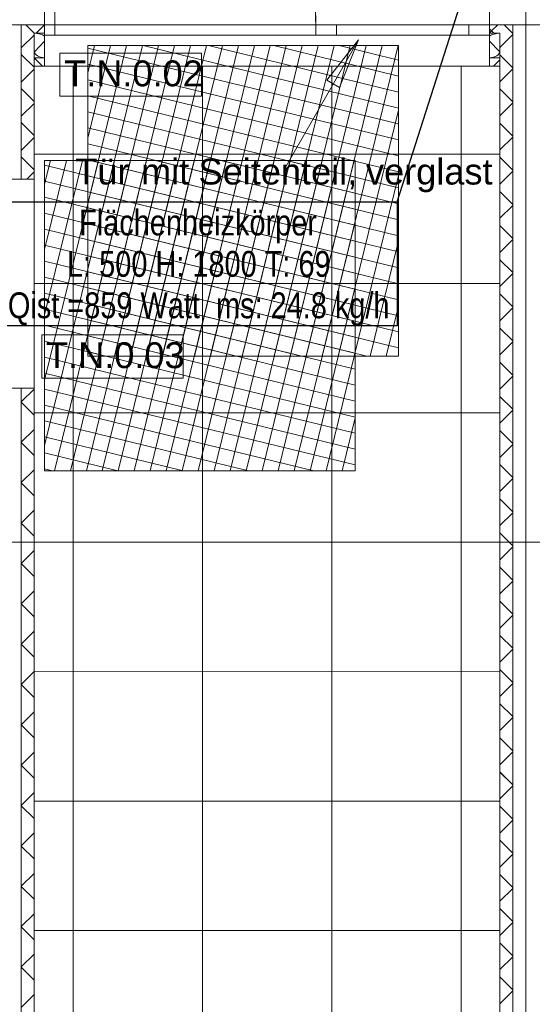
# Model space of a CAD drawing. Extents: x 229 to 926, y 37 to 878.
# Tile 178 of 194: x 504 to 553, y 571 to 666. Entities that reach past the tile are written whole.
import ezdxf
from ezdxf.lldxf.tags import DXFTag

# ---------------------------------------------------------------- set-up
doc = ezdxf.new("R2010")
doc.units = 0
doc.layers.get('0').update_dxf_attribs({"lineweight": 13})
doc.layers.add('A_BI_Innenwand', color=7, linetype='Continuous', lineweight=18, true_color=0x80ff80, plot=False)
doc.layers.add('A_BI_Tuer', color=7, linetype='Continuous', lineweight=18, true_color=0xbdbbbb, plot=False)
for name, color, linetype, lineweight in [('Axen', 7, 'Continuous', 25), ('Axen-A03ENJ5PI0', 7, 'Continuous', 25), ('Beschriftung', 7, 'Continuous', 25), ('Beschriftung-A03ENJ5NI0', 7, 'Continuous', 25), ('Bewegungsfläche', 7, 'Continuous', 25), ('Deckenspiegel', 7, 'Continuous', 25), ('Fullfläche', 7, 'Continuous', 25), ('Fullfläche-A03ENJ5QI0', 7, 'Continuous', 25), ('Türen', 7, 'Continuous', 25), ('Türen-A03ENJ5UI0', 7, 'Continuous', 25), ('Wände', 7, 'Continuous', 25), ('Wände-A03ENJ5VI0', 7, 'Continuous', 25), ('X_BI_Text', 7, 'Continuous', 25)]:
    doc.layers.add(name, color=color, linetype=linetype, lineweight=lineweight)
doc.styles.get("Standard").update_dxf_attribs({"font": 'arial.ttf'})
tags = doc.linetypes.add('ALL_S25', pattern=[0.001, 0, -0.001]).pattern_tags.tags
tags[6:7] = [DXFTag(74, 4), DXFTag(75, 0), DXFTag(340, '0'), DXFTag(46, 1.0), DXFTag(50, 0.0), DXFTag(44, 0.0), DXFTag(45, 0.0)]
tags[4:5] = [DXFTag(74, 4), DXFTag(75, 0), DXFTag(340, '0'), DXFTag(46, 1.0), DXFTag(50, 0.0), DXFTag(44, 0.0), DXFTag(45, 0.0)]
tags = doc.linetypes.add('ALL_S25-A03ENJ5XI0', pattern=[0.001, 0, -0.001]).pattern_tags.tags
tags[6:7] = [DXFTag(74, 4), DXFTag(75, 0), DXFTag(340, '0'), DXFTag(46, 1.0), DXFTag(50, 0.0), DXFTag(44, 0.0), DXFTag(45, 0.0)]
tags[4:5] = [DXFTag(74, 4), DXFTag(75, 0), DXFTag(340, '0'), DXFTag(46, 1.0), DXFTag(50, 0.0), DXFTag(44, 0.0), DXFTag(45, 0.0)]
tags = doc.linetypes.add('PUNKT2_S9', pattern=[0.001, 0, -0.001]).pattern_tags.tags
tags[6:7] = [DXFTag(74, 4), DXFTag(75, 0), DXFTag(340, '0'), DXFTag(46, 1.0), DXFTag(50, 0.0), DXFTag(44, 0.0), DXFTag(45, 0.0)]
tags[4:5] = [DXFTag(74, 4), DXFTag(75, 0), DXFTag(340, '0'), DXFTag(46, 1.0), DXFTag(50, 0.0), DXFTag(44, 0.0), DXFTag(45, 0.0)]
tags = doc.linetypes.add('PUNKT2_S9-A03ENJ5YI0', pattern=[0.001, 0, -0.001]).pattern_tags.tags
tags[6:7] = [DXFTag(74, 4), DXFTag(75, 0), DXFTag(340, '0'), DXFTag(46, 1.0), DXFTag(50, 0.0), DXFTag(44, 0.0), DXFTag(45, 0.0)]
tags[4:5] = [DXFTag(74, 4), DXFTag(75, 0), DXFTag(340, '0'), DXFTag(46, 1.0), DXFTag(50, 0.0), DXFTag(44, 0.0), DXFTag(45, 0.0)]

# ---------------------------------------------------------------- blocks, each defined once
blk = doc.blocks.new('Referenz-A03ENJ5LI0', base_point=(255.728, 65.704))
at = {"layer": 'Axen', "color": 0, "linetype": 'ALL_S25', "lineweight": -2, "ltscale": 0.13}
for p, q in [((552.834, 66.032), (552.834, 801.546)), ((735.547, 665.346), (301.723, 665.346)), ((735.547, 615.346), (301.713, 615.346)), ((735.547, 615.346), (301.713, 615.346))]:
    blk.add_line(p, q, dxfattribs=at)
at = {"layer": 'Beschriftung', "color": 0, "lineweight": -2}
for p, q in [((536.65, 663.901), (529.669, 651.689)), ((533.61, 659.994), (536.65, 663.901)), ((533.61, 659.994), (536.65, 663.901)), ((536.65, 663.901), (534.826, 659.299)), ((536.65, 663.901), (534.826, 659.299)), ((536.65, 663.901), (536.65, 663.901)), ((536.65, 663.901), (536.65, 663.901)), ((536.65, 663.901), (536.65, 663.901)), ((507.81, 662.618), (507.809, 658.451)), ((521.481, 662.616), (507.81, 662.618)), ((521.481, 658.449), (521.481, 662.616)), ((534.826, 659.299), (533.61, 659.994)), ((534.826, 659.299), (533.61, 659.994)), ((534.218, 659.647), (534.044, 659.343)), ((507.809, 658.451), (521.481, 658.449)), ((519.725, 635.385), (506.053, 635.387)), ((506.053, 635.387), (506.053, 631.22)), ((519.724, 631.219), (519.725, 635.385)), ((506.053, 631.22), (519.724, 631.219))]:
    blk.add_line(p, q, dxfattribs=at)
at = {"layer": 'Bewegungsfläche', "color": 0, "lineweight": -2}
for p, q in [((510.514, 660.712), (511.158, 663.346)), ((510.514, 654.401), (512.703, 663.346)), ((510.514, 648.089), (514.247, 663.346)), ((510.514, 641.778), (515.791, 663.346)), ((510.514, 635.467), (517.335, 663.346)), ((510.514, 633.346), (510.514, 663.346)), ((510.514, 663.346), (540.514, 663.346)), ((511.539, 633.346), (518.88, 663.346)), ((513.083, 633.346), (520.424, 663.346)), ((514.628, 633.346), (521.968, 663.346)), ((515.854, 663.346), (540.514, 657.312)), ((516.172, 633.346), (523.512, 663.346)), ((517.716, 633.346), (525.057, 663.346)), ((519.26, 633.346), (526.601, 663.346)), ((520.805, 633.346), (528.145, 663.346)), ((522.165, 663.346), (540.514, 658.856)), ((522.349, 633.346), (529.689, 663.346)), ((523.893, 633.346), (531.234, 663.346)), ((525.437, 633.346), (532.778, 663.346)), ((526.982, 633.346), (534.322, 663.346)), ((528.476, 663.346), (540.514, 660.401)), ((528.526, 633.346), (535.866, 663.346)), ((530.07, 633.346), (537.411, 663.346)), ((531.614, 633.346), (538.955, 663.346)), ((533.159, 633.346), (540.499, 663.346)), ((534.787, 663.346), (540.514, 661.945)), ((540.514, 663.346), (540.514, 633.346)), ((510.514, 663.108), (540.514, 655.768)), ((510.514, 661.564), (540.514, 654.223)), ((510.514, 660.02), (540.514, 652.679)), ((510.514, 658.476), (540.514, 651.135)), ((510.514, 656.931), (540.514, 649.591)), ((534.703, 633.346), (540.514, 657.095)), ((510.514, 655.387), (540.514, 648.046)), ((510.514, 653.843), (540.514, 646.502)), ((506.334, 649.939), (506.898, 652.246)), ((506.334, 643.628), (508.442, 652.246)), ((506.334, 637.317), (509.987, 652.246)), ((506.334, 631.006), (511.531, 652.246)), ((506.334, 624.695), (513.075, 652.246)), ((506.334, 652.246), (536.334, 652.246)), ((506.334, 622.246), (506.334, 652.246)), ((506.334, 651.777), (536.334, 644.437)), ((507.279, 622.246), (514.619, 652.246)), ((508.823, 622.246), (516.164, 652.246)), ((510.367, 622.246), (517.708, 652.246)), ((510.514, 652.299), (540.514, 644.958)), ((510.729, 652.246), (536.334, 645.981)), ((511.912, 622.246), (519.252, 652.246)), ((513.456, 622.246), (520.796, 652.246)), ((515, 622.246), (522.341, 652.246)), ((516.544, 622.246), (523.885, 652.246)), ((517.04, 652.246), (536.334, 647.525)), ((518.088, 622.246), (525.429, 652.246)), ((519.633, 622.246), (526.973, 652.246)), ((521.177, 622.246), (528.518, 652.246)), ((522.721, 622.246), (530.062, 652.246)), ((523.351, 652.246), (536.334, 649.069)), ((524.265, 622.246), (531.606, 652.246)), ((525.81, 622.246), (533.15, 652.246)), ((527.354, 622.246), (534.695, 652.246)), ((528.898, 622.246), (536.239, 652.246)), ((529.662, 652.246), (536.334, 650.614)), ((535.973, 652.246), (536.334, 652.158)), ((536.334, 652.246), (536.334, 622.246)), ((536.247, 633.346), (540.514, 650.784)), ((506.334, 650.233), (536.334, 642.892)), ((510.514, 650.754), (540.514, 643.414)), ((510.514, 649.21), (540.514, 641.869)), ((506.334, 648.689), (536.334, 641.348)), ((506.334, 647.144), (536.334, 639.804)), ((510.514, 647.666), (540.514, 640.325)), ((510.514, 646.122), (540.514, 638.781)), ((530.442, 622.246), (536.334, 646.322)), ((506.334, 645.6), (536.334, 638.26)), ((510.514, 644.577), (540.514, 637.237)), ((537.791, 633.346), (540.514, 644.473)), ((506.334, 644.056), (536.334, 636.715)), ((506.334, 642.512), (536.334, 635.171)), ((510.514, 643.033), (540.514, 635.693)), ((510.514, 641.489), (540.514, 634.148)), ((506.334, 640.968), (536.334, 633.627)), ((506.334, 639.423), (536.334, 632.083)), ((510.514, 639.945), (537.481, 633.346)), ((531.987, 622.246), (536.334, 640.011)), ((506.334, 637.879), (536.334, 630.538)), ((510.514, 638.4), (531.17, 633.346)), ((539.336, 633.346), (540.514, 638.162)), ((510.514, 636.856), (524.859, 633.346)), ((506.334, 636.335), (536.334, 628.994)), ((506.334, 634.791), (536.334, 627.45)), ((510.514, 635.312), (518.548, 633.346)), ((510.514, 633.768), (512.237, 633.346)), ((533.531, 622.246), (536.334, 633.7)), ((506.334, 633.246), (536.334, 625.906)), ((540.514, 633.346), (510.514, 633.346)), ((506.334, 631.702), (536.334, 624.361)), ((506.334, 630.158), (536.334, 622.817)), ((506.334, 628.614), (532.356, 622.246)), ((506.334, 627.069), (526.045, 622.246)), ((535.075, 622.246), (536.334, 627.389)), ((506.334, 625.525), (519.734, 622.246)), ((506.334, 623.981), (513.423, 622.246)), ((506.334, 622.437), (507.112, 622.246)), ((536.334, 622.246), (506.334, 622.246))]:
    blk.add_line(p, q, dxfattribs=at)
at = {"layer": 'Fullfläche', "color": 0, "lineweight": -2}
for p, q in [((504.535, 665.346), (505.335, 664.547)), ((506.322, 665.346), (505.521, 664.546)), ((550.12, 665.346), (549.53, 664.756)), ((551.584, 664.502), (550.739, 665.346)), ((504.086, 663.112), (505.335, 664.359)), ((505.339, 664.546), (505.334, 664.551)), ((549.334, 664.948), (549.527, 664.756)), ((549.527, 664.754), (549.334, 664.561)), ((549.53, 664.754), (549.738, 664.546)), ((551.584, 664.406), (550.334, 663.157)), ((505.358, 662.746), (506.334, 663.763)), ((550.31, 662.746), (549.334, 663.763)), ((504.086, 662.495), (505.334, 661.247)), ((551.584, 661.202), (550.334, 662.451)), ((505.334, 661.958), (505.522, 662.146)), ((506.134, 661.346), (505.335, 662.146)), ((549.338, 661.346), (549.334, 661.35)), ((550.334, 661.958), (549.721, 661.346)), ((504.085, 659.811), (505.334, 661.059)), ((551.584, 661.106), (550.334, 659.857)), ((504.085, 659.195), (505.334, 657.948)), ((551.584, 657.902), (550.334, 659.151)), ((504.085, 656.511), (505.334, 657.759)), ((551.584, 657.806), (550.334, 656.557)), ((504.085, 655.896), (505.334, 654.648)), ((551.584, 654.602), (550.334, 655.851)), ((504.084, 653.21), (505.334, 654.459)), ((551.584, 654.506), (550.334, 653.257)), ((504.084, 652.596), (505.334, 651.348)), ((551.584, 651.302), (550.334, 652.551)), ((504.621, 650.446), (505.334, 651.158)), ((551.584, 651.205), (550.334, 649.957)), ((551.584, 648.002), (550.334, 649.251)), ((551.584, 647.906), (550.334, 646.657)), ((551.584, 644.702), (550.334, 645.951)), ((551.584, 644.605), (550.334, 643.357)), ((551.584, 641.402), (550.334, 642.651)), ((551.584, 641.305), (550.334, 640.057)), ((551.584, 638.102), (550.334, 639.351)), ((551.584, 638.005), (550.334, 636.757)), ((551.584, 634.802), (550.334, 636.051)), ((551.584, 634.705), (550.334, 633.457)), ((551.584, 631.502), (550.334, 632.751)), ((551.584, 631.405), (550.334, 630.157)), ((504.084, 628.91), (505.334, 630.159)), ((504.084, 628.896), (505.334, 627.648)), ((551.584, 628.202), (550.334, 629.451)), ((551.584, 628.105), (550.334, 626.857)), ((504.084, 625.01), (505.334, 626.259)), ((551.584, 624.902), (550.334, 626.151)), ((504.084, 624.996), (505.334, 623.748)), ((551.584, 624.805), (550.334, 623.556)), ((504.084, 621.11), (505.334, 622.359)), ((551.584, 621.602), (550.334, 622.851)), ((551.584, 621.505), (550.334, 620.256)), ((504.084, 621.097), (505.334, 619.848)), ((551.584, 618.302), (550.334, 619.551)), ((504.084, 617.21), (505.334, 618.459)), ((551.584, 618.205), (550.334, 616.956)), ((504.084, 617.197), (505.334, 615.948)), ((551.584, 615.002), (550.334, 616.251)), ((551.584, 614.905), (550.334, 613.656)), ((504.084, 613.31), (505.334, 614.559)), ((504.084, 613.297), (505.334, 612.048)), ((551.584, 611.702), (550.334, 612.951)), ((551.584, 611.605), (550.334, 610.356)), ((504.084, 609.41), (505.334, 610.659)), ((504.084, 609.397), (505.334, 608.148)), ((551.584, 608.402), (550.334, 609.651)), ((551.584, 608.305), (550.334, 607.056)), ((504.084, 605.51), (505.334, 606.759)), ((551.584, 605.102), (550.334, 606.351)), ((504.084, 605.497), (505.334, 604.248)), ((551.584, 605.005), (550.334, 603.756)), ((504.084, 601.61), (505.334, 602.858)), ((551.584, 601.802), (550.334, 603.051)), ((504.084, 601.597), (505.334, 600.348)), ((551.584, 601.705), (550.334, 600.456)), ((551.584, 598.502), (550.334, 599.751)), ((504.084, 597.71), (505.334, 598.958)), ((504.084, 597.697), (505.334, 596.448)), ((551.584, 598.405), (550.334, 597.156)), ((551.584, 595.202), (550.334, 596.451)), ((504.084, 593.81), (505.334, 595.058)), ((551.584, 595.105), (550.334, 593.856)), ((504.084, 593.797), (505.334, 592.548)), ((551.584, 591.903), (550.334, 593.151)), ((551.584, 591.805), (550.334, 590.556)), ((504.084, 589.91), (505.334, 591.158)), ((504.084, 589.897), (505.334, 588.648)), ((551.584, 588.603), (550.334, 589.851)), ((551.584, 588.505), (550.334, 587.256)), ((504.084, 586.01), (505.334, 587.258)), ((551.584, 585.303), (550.334, 586.551)), ((504.084, 585.997), (505.334, 584.748)), ((551.584, 585.205), (550.334, 583.956)), ((504.084, 582.11), (505.334, 583.358)), ((551.584, 582.003), (550.334, 583.251)), ((504.084, 582.097), (505.334, 580.848)), ((551.584, 581.905), (550.334, 580.656)), ((504.084, 578.21), (505.334, 579.458)), ((551.584, 578.703), (550.334, 579.951)), ((551.584, 578.605), (550.334, 577.356)), ((504.084, 578.197), (505.334, 576.948)), ((551.584, 575.403), (550.334, 576.651)), ((504.084, 574.309), (505.334, 575.558)), ((551.584, 575.305), (550.334, 574.056)), ((504.084, 574.297), (505.334, 573.048)), ((551.584, 572.103), (550.334, 573.351)), ((551.584, 572.005), (550.334, 570.756)), ((504.084, 570.409), (505.334, 571.658))]:
    blk.add_line(p, q, dxfattribs=at)
for centre, major_axis, start_param, end_param in [((505.334, 663.946), (1.176, 0), 0.554153, 1.570791), ((550.334, 663.946), (-1.176, 0), 4.712389, 5.729009), ((506.534, 662.746), (1.176, 0), 3.141593, 4.541527), ((549.134, 662.746), (-1.176, 0), 1.741753, 3.141593)]:
    blk.add_ellipse(centre, major_axis=major_axis, ratio=0.5, start_param=start_param, end_param=end_param, dxfattribs=at)
at = {"layer": 'Türen', "color": 0, "lineweight": -2}
for p, q in [((507.334, 665.346), (507.334, 690.546)), ((506.334, 665.346), (507.334, 665.346)), ((507.334, 665.346), (507.334, 664.346)), ((532.534, 665.346), (532.534, 664.346)), ((532.534, 665.346), (549.334, 665.346)), ((534.534, 664.346), (534.534, 665.346)), ((547.334, 665.346), (547.334, 664.346)), ((507.334, 664.346), (506.334, 664.346)), ((549.334, 664.346), (532.534, 664.346))]:
    blk.add_line(p, q, dxfattribs=at)
at = {"layer": 'Türen', "color": 0, "linetype": 'PUNKT2_S9', "lineweight": -2, "ltscale": 0.13}
for p, q in [((507.334, 665.346), (532.534, 665.346)), ((532.534, 664.346), (507.334, 664.346)), ((505.334, 630.246), (505.334, 650.446))]:
    blk.add_line(p, q, dxfattribs=at)
at = {"layer": 'Türen', "color": 0, "lineweight": -2}
blk.add_ellipse((507.334, 665.346), major_axis=(25.2, 0), ratio=1, start_param=0, end_param=1.570797, dxfattribs=at)
at = {"layer": 'Wände', "color": 0, "lineweight": -2}
for p, q in [((506.334, 665.346), (506.334, 667.846)), ((549.334, 667.846), (549.334, 665.346)), ((506.334, 665.346), (381.634, 665.346)), ((504.083, 650.446), (504.086, 665.346)), ((506.334, 661.346), (506.334, 665.346)), ((549.334, 661.346), (549.334, 665.346)), ((549.334, 665.346), (674.034, 665.346)), ((549.334, 665.346), (549.334, 661.346)), ((549.334, 665.346), (550.334, 665.346)), ((551.584, 450.441), (551.584, 665.346)), ((552.834, 450.441), (552.834, 665.346)), ((505.334, 664.546), (506.334, 664.546)), ((505.334, 664.546), (505.334, 650.446)), ((550.334, 664.546), (549.334, 664.546)), ((550.334, 453.041), (550.334, 664.546)), ((506.334, 662.146), (505.334, 662.146)), ((505.334, 661.346), (506.334, 661.346)), ((506.334, 661.346), (505.334, 661.346)), ((549.334, 662.146), (550.334, 662.146)), ((550.334, 661.346), (549.334, 661.346)), ((500.334, 650.446), (505.334, 650.446)), ((500.334, 630.246), (505.334, 630.246)), ((504.084, 400.446), (504.084, 630.246)), ((505.334, 630.246), (505.334, 540.146))]:
    blk.add_line(p, q, dxfattribs=at)
at = {"layer": 'Beschriftung', "color": 0, "lineweight": -2, "char_height": 2.5, "attachment_point": 1, "rotation": 359.99316}
for s, insert in [('{\\fArial;T.N.0.02}', (508.226, 661.908)), ('{\\fArial;Tür}', (509.299, 652.423)), ('{\\fArial;mit}', (515.656, 652.422)), ('{\\fArial;Seitenteil,}', (521.208, 652.422)), ('{\\fArial;verglast}', (537.389, 652.42)), ('{\\fArial;T.N.0.03}', (506.47, 634.677))]:
    blk.add_mtext(s, dxfattribs=dict(at, insert=insert))
blk = doc.blocks.new('Referenz-A03ENJ62I0', base_point=(255.728, 65.706))
at = {"layer": 'Axen-A03ENJ5PI0', "color": 0, "linetype": 'ALL_S25-A03ENJ5XI0', "lineweight": -2, "ltscale": 0.13}
for p, q in [((552.833, 66.032), (552.833, 801.546)), ((735.547, 665.346), (301.723, 665.346)), ((735.547, 615.346), (301.713, 615.346))]:
    blk.add_line(p, q, dxfattribs=at)
at = {"layer": 'Beschriftung-A03ENJ5NI0', "color": 0, "lineweight": -2}
for p, q in [((536.649, 663.901), (529.669, 651.689)), ((533.61, 659.994), (536.649, 663.901)), ((533.61, 659.994), (536.649, 663.901)), ((536.649, 663.901), (534.826, 659.3)), ((536.649, 663.901), (534.826, 659.3)), ((521.481, 662.616), (507.809, 662.618)), ((507.809, 662.618), (507.809, 658.451)), ((521.48, 658.45), (521.481, 662.616)), ((534.826, 659.3), (533.61, 659.994)), ((534.826, 659.3), (533.61, 659.994)), ((534.218, 659.647), (534.044, 659.343)), ((507.809, 658.451), (521.48, 658.45)), ((506.053, 635.387), (506.052, 631.22)), ((519.724, 635.385), (506.053, 635.387)), ((519.724, 631.219), (519.724, 635.385)), ((506.052, 631.22), (519.724, 631.219))]:
    blk.add_line(p, q, dxfattribs=at)
at = {"layer": 'Deckenspiegel', "color": 0, "lineweight": -2}
for p, q in [((505.333, 169.347), (505.333, 661.346)), ((505.333, 661.346), (550.333, 661.346)), ((509.083, 169.347), (509.083, 661.346)), ((521.583, 169.347), (521.583, 661.346)), ((534.083, 169.347), (534.083, 661.346)), ((546.583, 169.347), (546.583, 661.346)), ((550.333, 661.346), (550.333, 169.347)), ((550.333, 652.846), (505.333, 652.846)), ((550.333, 640.346), (505.333, 640.346)), ((550.333, 627.846), (505.333, 627.846)), ((550.333, 615.346), (505.333, 615.346)), ((550.333, 602.846), (505.333, 602.847)), ((550.333, 590.346), (505.333, 590.346)), ((550.333, 577.846), (505.333, 577.847))]:
    blk.add_line(p, q, dxfattribs=at)
at = {"layer": 'Fullfläche-A03ENJ5QI0', "color": 0, "lineweight": -2}
for p, q in [((504.534, 665.346), (505.334, 664.547)), ((506.322, 665.346), (505.521, 664.546)), ((550.12, 665.346), (549.53, 664.756)), ((551.583, 664.502), (550.738, 665.346)), ((504.085, 663.112), (505.334, 664.36)), ((505.339, 664.546), (505.334, 664.551)), ((549.333, 664.949), (549.526, 664.756)), ((549.526, 664.754), (549.333, 664.561)), ((549.53, 664.754), (549.737, 664.546)), ((551.583, 664.406), (550.333, 663.157)), ((505.358, 662.746), (506.334, 663.763)), ((550.309, 662.746), (549.333, 663.763)), ((504.085, 662.495), (505.334, 661.247)), ((551.583, 661.202), (550.333, 662.451)), ((505.333, 661.958), (505.522, 662.146)), ((506.134, 661.346), (505.334, 662.146)), ((549.337, 661.346), (549.333, 661.35)), ((550.333, 661.958), (549.721, 661.346)), ((504.085, 659.811), (505.334, 661.059)), ((551.583, 661.106), (550.333, 659.857)), ((504.085, 659.195), (505.334, 657.948)), ((551.583, 657.902), (550.333, 659.151)), ((504.084, 656.511), (505.334, 657.759)), ((551.583, 657.806), (550.333, 656.557)), ((504.084, 655.896), (505.334, 654.648)), ((551.583, 654.602), (550.333, 655.851)), ((504.084, 653.21), (505.334, 654.459)), ((551.583, 654.506), (550.333, 653.257)), ((504.084, 652.597), (505.333, 651.348)), ((551.583, 651.302), (550.333, 652.551)), ((504.62, 650.446), (505.333, 651.159)), ((551.583, 651.206), (550.333, 649.957)), ((551.583, 648.002), (550.333, 649.251)), ((551.583, 647.906), (550.333, 646.657)), ((551.583, 644.702), (550.333, 645.951)), ((551.583, 644.606), (550.333, 643.357)), ((551.583, 641.402), (550.333, 642.651)), ((551.583, 641.306), (550.333, 640.057)), ((551.583, 638.102), (550.333, 639.351)), ((551.583, 638.006), (550.333, 636.757)), ((551.583, 634.802), (550.333, 636.051)), ((551.583, 634.706), (550.333, 633.457)), ((551.583, 631.502), (550.333, 632.751)), ((551.583, 631.406), (550.333, 630.157)), ((504.083, 628.91), (505.333, 630.159)), ((504.083, 628.897), (505.333, 627.648)), ((551.583, 628.202), (550.333, 629.451)), ((551.583, 628.106), (550.333, 626.857)), ((504.083, 625.01), (505.333, 626.259)), ((551.583, 624.902), (550.333, 626.151)), ((504.083, 624.997), (505.333, 623.748)), ((551.583, 624.805), (550.333, 623.557)), ((504.083, 621.11), (505.333, 622.359)), ((551.583, 621.602), (550.333, 622.851)), ((551.583, 621.506), (550.333, 620.257)), ((504.083, 621.097), (505.333, 619.848)), ((551.583, 618.303), (550.333, 619.551)), ((504.083, 617.21), (505.333, 618.459)), ((551.583, 618.205), (550.333, 616.957)), ((504.083, 617.197), (505.333, 615.948)), ((551.583, 615.003), (550.333, 616.251)), ((551.583, 614.905), (550.333, 613.657)), ((504.083, 613.31), (505.333, 614.559)), ((504.083, 613.297), (505.333, 612.048)), ((551.583, 611.703), (550.333, 612.951)), ((551.583, 611.605), (550.333, 610.357)), ((504.083, 609.41), (505.333, 610.659)), ((504.083, 609.397), (505.333, 608.148)), ((551.583, 608.403), (550.333, 609.651)), ((551.583, 608.305), (550.333, 607.057)), ((504.083, 605.51), (505.333, 606.759)), ((551.583, 605.103), (550.333, 606.351)), ((504.083, 605.497), (505.333, 604.248)), ((551.583, 605.005), (550.333, 603.757)), ((504.083, 601.61), (505.333, 602.859)), ((551.583, 601.803), (550.333, 603.051)), ((504.083, 601.597), (505.333, 600.348)), ((551.583, 601.705), (550.333, 600.457)), ((551.583, 598.503), (550.333, 599.752)), ((504.083, 597.71), (505.333, 598.959)), ((504.083, 597.697), (505.333, 596.448)), ((551.583, 598.405), (550.333, 597.157)), ((551.583, 595.203), (550.333, 596.452)), ((504.083, 593.81), (505.333, 595.059)), ((551.583, 595.105), (550.333, 593.857)), ((504.083, 593.797), (505.333, 592.549)), ((551.583, 591.903), (550.333, 593.152)), ((551.583, 591.805), (550.333, 590.556)), ((504.083, 589.91), (505.333, 591.159)), ((504.083, 589.897), (505.333, 588.649)), ((551.583, 588.603), (550.333, 589.852)), ((551.583, 588.505), (550.333, 587.256)), ((504.083, 586.01), (505.333, 587.259)), ((551.583, 585.303), (550.333, 586.552)), ((504.083, 585.997), (505.333, 584.749)), ((551.583, 585.205), (550.333, 583.956)), ((504.083, 582.11), (505.333, 583.359)), ((551.583, 582.003), (550.333, 583.252)), ((504.083, 582.097), (505.333, 580.849)), ((551.583, 581.905), (550.333, 580.656)), ((504.083, 578.21), (505.333, 579.459)), ((551.583, 578.703), (550.333, 579.952)), ((551.583, 578.605), (550.333, 577.356)), ((504.083, 578.197), (505.333, 576.949)), ((551.583, 575.403), (550.333, 576.652)), ((504.083, 574.31), (505.333, 575.559)), ((551.583, 575.305), (550.333, 574.056)), ((504.083, 574.297), (505.333, 573.049)), ((551.583, 572.103), (550.333, 573.352)), ((551.583, 572.005), (550.333, 570.756)), ((504.083, 570.41), (505.333, 571.659))]:
    blk.add_line(p, q, dxfattribs=at)
for centre, major_axis, start_param, end_param in [((505.334, 663.946), (1.176, 0), 0.554153, 1.570791), ((550.333, 663.946), (-1.176, 0), 4.712389, 5.729009), ((506.534, 662.746), (1.176, 0), 3.141593, 4.541527), ((549.133, 662.746), (-1.176, 0), 1.741753, 3.141593)]:
    blk.add_ellipse(centre, major_axis=major_axis, ratio=0.5, start_param=start_param, end_param=end_param, dxfattribs=at)
at = {"layer": 'Türen-A03ENJ5UI0', "color": 0, "lineweight": -2}
for p, q in [((507.333, 665.346), (507.333, 690.546)), ((506.333, 665.346), (507.333, 665.346)), ((507.333, 665.346), (507.333, 664.346)), ((532.533, 665.346), (532.533, 664.346)), ((532.533, 665.346), (549.333, 665.346)), ((534.533, 664.346), (534.533, 665.346)), ((547.333, 665.346), (547.333, 664.346)), ((507.333, 664.346), (506.333, 664.346)), ((549.333, 664.346), (532.533, 664.346))]:
    blk.add_line(p, q, dxfattribs=at)
at = {"layer": 'Türen-A03ENJ5UI0', "color": 0, "linetype": 'PUNKT2_S9-A03ENJ5YI0', "lineweight": -2, "ltscale": 0.13}
for p, q in [((507.333, 665.346), (532.533, 665.346)), ((532.533, 664.346), (507.333, 664.346)), ((505.333, 630.246), (505.333, 650.446))]:
    blk.add_line(p, q, dxfattribs=at)
at = {"layer": 'Türen-A03ENJ5UI0', "color": 0, "lineweight": -2}
blk.add_ellipse((507.333, 665.346), major_axis=(25.2, 0), ratio=1, start_param=0, end_param=1.570797, dxfattribs=at)
at = {"layer": 'Wände-A03ENJ5VI0', "color": 0, "lineweight": -2}
for p, q in [((506.333, 665.346), (506.333, 667.846)), ((549.333, 667.846), (549.333, 665.346)), ((506.333, 665.346), (381.634, 665.346)), ((504.083, 650.446), (504.086, 665.346)), ((506.333, 661.346), (506.333, 665.346)), ((549.333, 661.346), (549.333, 665.346)), ((549.333, 665.346), (674.033, 665.346)), ((549.333, 665.346), (550.333, 665.346)), ((551.583, 450.441), (551.583, 665.346)), ((552.833, 450.442), (552.833, 665.346)), ((505.333, 664.546), (505.333, 650.446)), ((505.334, 664.546), (506.334, 664.546)), ((550.333, 664.546), (549.333, 664.546)), ((550.333, 453.042), (550.333, 664.546)), ((505.333, 661.346), (506.333, 661.346)), ((506.334, 662.146), (505.334, 662.146)), ((549.333, 662.146), (550.333, 662.146)), ((550.333, 661.346), (549.333, 661.346)), ((500.333, 650.446), (505.333, 650.446)), ((500.333, 630.246), (505.333, 630.246)), ((504.083, 400.446), (504.083, 630.246)), ((505.333, 630.246), (505.333, 540.146))]:
    blk.add_line(p, q, dxfattribs=at)
at = {"layer": 'Beschriftung-A03ENJ5NI0', "color": 0, "lineweight": -2, "char_height": 2.49999, "attachment_point": 1, "rotation": 359.99316}
for s, insert in [('{\\fArial;T.N.0.02}', (508.226, 661.908)), ('{\\fArial;Tür}', (509.298, 652.423)), ('{\\fArial;mit}', (515.655, 652.422)), ('{\\fArial;Seitenteil,}', (521.208, 652.422)), ('{\\fArial;verglast}', (537.389, 652.42)), ('{\\fArial;T.N.0.03}', (506.469, 634.677))]:
    blk.add_mtext(s, dxfattribs=dict(at, insert=insert))
blk = doc.blocks.new('Wand-A03ENJ66I0', base_point=(550.327, 169.344))
at = {"color": 0, "linetype": 'ByBlock', "lineweight": -2, "ltscale": 0.18}
blk.add_line((550.327, 661.344), (550.327, 450.441), dxfattribs=at)
blk = doc.blocks.new('Wand-A03ENJ6CI0', base_point=(500.333, 169.345))
at = {"color": 0, "linetype": 'ByBlock', "lineweight": -2, "ltscale": 0.18}
for p, q in [((505.333, 650.445), (505.333, 661.345)), ((505.33, 400.446), (505.332, 630.245))]:
    blk.add_line(p, q, dxfattribs=at)
blk = doc.blocks.new('Tür-A03ENJ6EI0', base_point=(480.133, 630.245))
at = {"color": 0, "linetype": 'ByBlock', "lineweight": -2, "ltscale": 0.18}
for p, q in [((480.133, 650.445), (505.333, 650.445)), ((505.332, 630.245), (500.333, 630.245))]:
    blk.add_line(p, q, dxfattribs=at)
blk.add_ellipse((500.333, 650.445), major_axis=(-20.2, 0), ratio=1, start_param=0, end_param=1.570796, dxfattribs=at)
blk = doc.blocks.new('Wand-A03ENJ8QI0', base_point=(506.333, 664.344))
at = {"color": 0, "linetype": 'ByBlock', "lineweight": -2, "ltscale": 0.18}
for p, q in [((506.333, 664.344), (506.333, 665.344)), ((506.333, 665.344), (507.333, 665.344)), ((532.533, 665.344), (549.333, 665.344)), ((549.333, 664.344), (549.333, 665.344)), ((506.333, 664.344), (507.333, 664.344)), ((532.533, 664.344), (549.333, 664.344))]:
    blk.add_line(p, q, dxfattribs=at)
blk = doc.blocks.new('Tür-A03ENJ8SI0', base_point=(507.333, 664.344))
at = {"color": 0, "linetype": 'ByBlock', "lineweight": -2, "ltscale": 0.18}
for p, q in [((507.333, 690.544), (507.333, 664.344)), ((532.533, 664.344), (532.533, 665.344))]:
    blk.add_line(p, q, dxfattribs=at)
blk.add_ellipse((507.333, 665.344), major_axis=(25.2, 0), ratio=1, start_param=0, end_param=1.570796, dxfattribs=at)
blk = doc.blocks.new('Bauteilbeschriftung-A03ENJAWI0', base_point=(501.745, 636.249))
at = {"color": 0, "linetype": 'ByBlock', "lineweight": -2, "ltscale": 0.25}
blk.add_line((540.389, 648.249), (550.453, 679.666), dxfattribs=at)
at = {"color": 0, "lineweight": -2}
for p, q in [((501.745, 648.249), (540.389, 648.249)), ((501.745, 636.249), (501.745, 648.249)), ((540.389, 648.249), (540.389, 636.249)), ((540.389, 636.249), (501.745, 636.249))]:
    blk.add_line(p, q, dxfattribs=at)
at = {"color": 0, "linetype": 'ByBlock', "lineweight": -2, "ltscale": 0.25, "char_height": 2.5, "attachment_point": 1}
for s, insert in [('{\\W0.8;\\fArial;Flächenheizkörper}', (509.669, 647.499)), ('{\\W0.8;\\fArial;L: 500 H: 1800 T: 69}', (508.5, 643.499)), ('{\\W0.8;\\fArial;Qist =859 Watt  ms: 24.8 kg/h}', (502.788, 639.499))]:
    blk.add_mtext(s, dxfattribs=dict(at, insert=insert))
blk = doc.blocks.new('Wand-A03ENJGQI0', base_point=(549.333, 661.344))
at = {"color": 0, "linetype": 'ByBlock', "lineweight": -2, "ltscale": 0.18}
for p, q in [((549.333, 667.843), (549.333, 661.344)), ((555.333, 662.843), (555.333, 661.344)), ((549.333, 661.344), (550.327, 661.344)), ((555.333, 661.344), (555.333, 661.344))]:
    blk.add_line(p, q, dxfattribs=at)
blk = doc.blocks.new('Wand-A03ENJGSI0', base_point=(500.334, 661.345))
at = {"color": 0, "linetype": 'ByBlock', "lineweight": -2, "ltscale": 0.18}
for p, q in [((506.334, 667.845), (500.334, 667.845)), ((506.334, 661.345), (506.334, 667.845)), ((500.334, 661.345), (500.334, 662.846)), ((506.334, 661.345), (505.333, 661.345))]:
    blk.add_line(p, q, dxfattribs=at)

msp = doc.modelspace()

# ---------------------------------------------------------------- block references
at = {"color": 251, "lineweight": 13, "ltscale": 0.13, "true_color": 0x606060}
for name, p in [('Referenz-A03ENJ5LI0', (255.728, 65.704)), ('Referenz-A03ENJ62I0', (255.728, 65.706))]:
    msp.add_blockref(name, p, dxfattribs=at)
at = {"layer": 'A_BI_Innenwand', "ltscale": 0.18}
for name, p in [('Wand-A03ENJGSI0', (500.334, 661.345)), ('Wand-A03ENJGQI0', (549.333, 661.344)), ('Wand-A03ENJ8QI0', (506.333, 664.344)), ('Wand-A03ENJ6CI0', (500.333, 169.345)), ('Wand-A03ENJ66I0', (550.327, 169.344))]:
    msp.add_blockref(name, p, dxfattribs=at)
at = {"layer": 'A_BI_Tuer', "ltscale": 0.18}
for name, p in [('Tür-A03ENJ8SI0', (507.333, 664.344)), ('Tür-A03ENJ6EI0', (480.133, 630.245))]:
    msp.add_blockref(name, p, dxfattribs=at)
at = {"layer": 'X_BI_Text', "ltscale": 0.25}
msp.add_blockref('Bauteilbeschriftung-A03ENJAWI0', (501.745, 636.249), dxfattribs=at)

doc.saveas('drawing.dxf')
